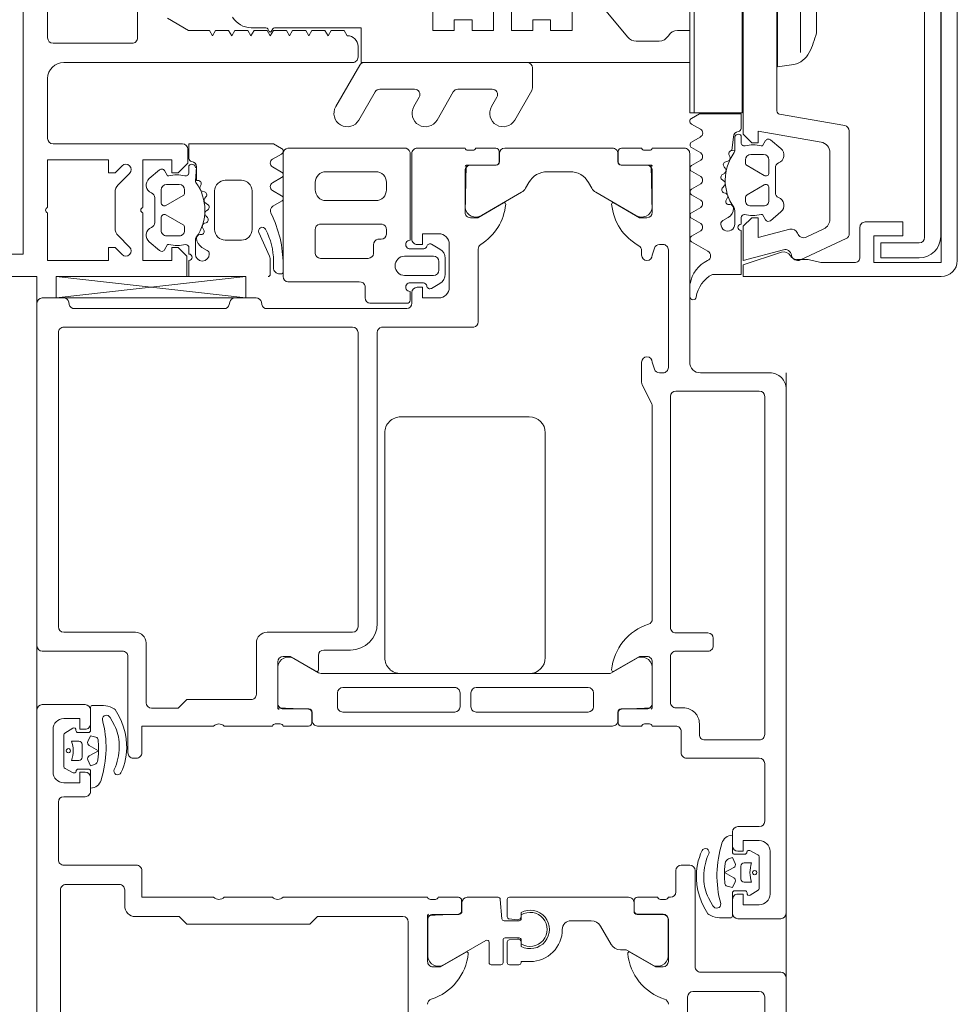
# Model space of a CAD drawing. Header units: centimetres. Extents: x -1434 to 23895, y -8842 to 3590.
# Tile 67 of 75: x 22536 to 22545, y 1521 to 1530. Entities that reach past the tile are written whole.
import ezdxf

# ---------------------------------------------------------------- set-up
doc = ezdxf.new("R2010")
doc.units = ezdxf.units.CM
doc.linetypes.add('Ponad', pattern=[39.688, 23.813, -15.875])
for name, color, linetype, lineweight in [('A-DETL-GENF', 92, 'Continuous', 13), ('A-DOOR', 31, 'Continuous', 13), ('A-FLOR-OVHD', 1, 'Ponad', 9), ('A-GLAZ-CWMG', 51, 'Continuous', 9)]:
    doc.layers.add(name, color=color, linetype=linetype, lineweight=lineweight)

# ---------------------------------------------------------------- blocks, each defined once
blk = doc.blocks.new('Schueco_FWS_ADS-70-HD_inw_Family-01 - FWS SI insert unit-2308021-piętro typowe I-IV - stan projektowany Klatka schodowa')
at = {"layer": 'A-DETL-GENF', "lineweight": 9}
for p, q in [((-48.75, 6.1), (48.75, 6.1)), ((47.85, -0.9), (-47.85, -0.9))]:
    blk.add_line(p, q, dxfattribs=at)
at = {"layer": 'A-DOOR'}
for p, q in [((45.3, 6.1), (48.5, 6.1)), ((44.7499, 5.65), (44.7499, 6.05)), ((45.25, 5.3), (45.25, 6.05)), ((48.55, 6.05), (48.55, 5.851)), ((43.2999, 5.9), (43.8399, 5.9)), ((44.1199, 5.95), (44.5199, 5.95)), ((45.4765, 5.9), (48.2265, 5.9)), ((48.5502, 4.1468), (48.75, 5.9219)), ((43.0199, 5.88), (38.1799, 5.88)), ((43.0699, 5.33), (43.0699, 5.83)), ((43.2499, 5.17), (43.2499, 5.85)), ((43.8899, 5.85), (43.8899, 5.65)), ((44.1138, 5.7629), (44.1534, 5.8372)), ((44.1714, 5.8482), (44.467, 5.8482)), ((44.4841, 5.8384), (44.5305, 5.7657)), ((45.4265, 5.18), (45.4265, 5.85)), ((48.2765, 5.85), (48.2765, 3.15)), ((48.5097, 5.8019), (48.4902, 5.7981)), ((44.1482, 5.6187), (44.1482, 5.714)), ((44.2292, 5.7082), (44.2292, 5.7782)), ((44.4092, 5.7782), (44.4092, 5.7082)), ((44.489, 5.7154), (44.489, 5.6186)), ((48.45, 5.749), (48.45, 4.352)), ((44.3792, 5.6782), (44.2592, 5.6782)), ((43.9399, 5.6), (44.0699, 5.6)), ((43.9709, 5.5987), (44.1283, 5.5987)), ((44.5088, 5.5986), (44.7235, 5.5986)), ((44.5699, 5.6), (44.6999, 5.6)), ((44.0459, 5.5008), (44.045, 5.5009)), ((44.1445, 5.3782), (44.17, 5.3667)), ((42.8699, 5.28), (43.0199, 5.28)), ((44.3, 5.25), (45.2, 5.25)), ((44.25, 5.17), (44.25, 5.2)), ((44.7665, 5.08), (45.3265, 5.08)), ((42.9499, 3.9), (42.9499, 4.35)), ((44.55, 3.9), (44.55, 4.35)), ((48.4902, 4.3029), (48.5097, 4.299)), ((48.55, 4.25), (48.55, 4.052)), ((45.3265, 4.05), (44.8465, 4.05)), ((48.5097, 4.0029), (48.4902, 3.999)), ((44.57, 3.8273), (44.57, 3.8727)), ((45.4265, 3.15), (45.4265, 3.95)), ((48.45, 3.95), (48.45, 2.6444)), ((42.9499, 2.45), (42.9499, 3.8)), ((44.55, 3.562), (44.55, 3.8)), ((44.711, 3.799), (44.711, 3.559)), ((45.1087, 3.849), (44.761, 3.849)), ((48.7498, 3.8), (49.9002, 3.8)), ((45.0482, 3.4701), (45.18, 3.6985)), ((48.7, 3.0879), (48.7, 3.7546)), ((49.95, 3.7546), (49.95, 2.6679)), ((44.678, 3.532), (44.58, 3.532)), ((44.681, 3.529), (44.6, 3.529)), ((48.9654, 3.5), (49.1862, 3.5)), ((49.56, 3.5), (49.63, 3.5)), ((44.55, 3.479), (44.55, 0.721)), ((45.0406, 0.7559), (45.0406, 3.4451)), ((45.21, 3.47), (45.0738, 3.47)), ((45.26, 3.17), (45.26, 3.42)), ((48.92, 3.0039), (48.92, 3.4502)), ((49.24, 3.4594), (49.24, 2.8747)), ((49.46, 2.9341), (49.46, 3.4)), ((49.73, 3.4), (49.73, 2.9341)), ((44.6806, 3.2418), (44.6806, 2.1968)), ((44.8606, 3.2918), (44.7306, 3.2918)), ((44.9106, 2.1968), (44.9106, 3.2418)), ((48.2265, 3.1), (45.4765, 3.1)), ((48.5, 2.6441), (48.5, 2.9887)), ((48.5498, 3.0341), (48.6594, 3.0341)), ((49.0462, 2.9541), (48.9654, 2.9541)), ((48.2275, 2.92), (45.51, 2.92)), ((48.2765, 2.0172), (48.2765, 2.88)), ((49.1, 2.8839), (49.1, 2.9135)), ((47.2896, 2.85), (45.1896, 2.85)), ((49.1862, 2.8341), (49.1454, 2.8341)), ((49.63, 2.8341), (49.56, 2.8341)), ((45.0396, 2.7), (45.0396, 1.5)), ((47.4396, 1.5), (47.4396, 2.7)), ((38.1799, 2.63), (42.7199, 2.63)), ((48.5, 2.5973), (48.6, 2.5973)), ((48.6109, 2.6141), (48.53, 2.6141)), ((48.69, 2.4882), (48.69, 2.61)), ((48.76, 2.3941), (48.76, 2.6641)), ((48.94, 2.6641), (48.94, 2.3941)), ((49.01, 2.61), (49.01, 2.4862)), ((49.9094, 2.6141), (49.0891, 2.6141)), ((49.1, 2.5973), (49.9, 2.5973)), ((49.95, 2.5472), (49.95, 2.1)), ((42.7389, 2.449), (42.3912, 2.449)), ((42.7889, 2.159), (42.7889, 2.399)), ((42.9299, 2.3773), (42.9299, 2.4227)), ((48.6855, 2.3341), (48.6397, 2.4135)), ((49.0523, 2.4127), (49.0069, 2.3341)), ((42.9499, 2.162), (42.9499, 2.35)), ((48.89, 2.3441), (48.81, 2.3441)), ((42.3213, 2.296), (42.546, 1.905)), ((48.65, 2.2473), (49.05, 2.2473)), ((48.9203, 2.2841), (48.7721, 2.2841)), ((42.8999, 2.129), (42.8189, 2.129)), ((42.8219, 2.132), (42.9199, 2.132)), ((44.7306, 2.1468), (44.8606, 2.1468)), ((42.9499, 1.7908), (42.9499, 2.079)), ((44.7306, 2.0448), (44.8606, 2.0448)), ((49.741, 2.099), (49.3913, 2.099)), ((49.791, 1.809), (49.791, 2.049)), ((49.93, 2.0727), (49.93, 2.0273)), ((44.6806, 0.9498), (44.6806, 1.9948)), ((44.9106, 1.9948), (44.9106, 0.9498)), ((49.0067, 1.9773), (48.3255, 1.9773)), ((49.3214, 1.946), (49.5379, 1.571)), ((49.95, 2), (49.95, 1.812)), ((42.3199, 1.855), (42.3199, 1.765)), ((42.5286, 1.875), (42.3399, 1.875)), ((42.7499, 1.755), (42.9299, 1.7708)), ((49.9, 1.779), (49.821, 1.779)), ((49.92, 1.782), (49.822, 1.782)), ((42.3199, 1.596), (42.3199, 1.686)), ((42.3399, 1.745), (42.5499, 1.745)), ((42.3399, 1.706), (42.5328, 1.706)), ((42.5527, 1.6878), (42.5597, 1.6086)), ((42.5699, 1.725), (42.5699, 1.595)), ((42.7299, 1.595), (42.7299, 1.735)), ((42.7401, 1.6086), (42.747, 1.6878)), ((42.767, 1.706), (42.9299, 1.706)), ((42.9499, 1.686), (42.9499, 0.571)), ((49.95, 0.721), (49.95, 1.729)), ((42.5298, 1.576), (42.4912, 1.576)), ((42.5499, 1.575), (42.5144, 1.575)), ((42.7854, 1.575), (42.7499, 1.575)), ((42.8085, 1.576), (42.77, 1.576)), ((49.5756, 1.5338), (49.6279, 1.5044)), ((45.1896, 1.35), (47.2896, 1.35)), ((49.73, 1.33), (49.73, 1.1197)), ((42.7299, 0.92), (42.7299, 1.111)), ((49.6287, 0.9457), (49.5747, 0.9151)), ((42.6799, 0.8334), (42.5099, 0.7353)), ((44.8606, 0.8998), (44.7306, 0.8998)), ((49.5374, 0.8781), (49.3214, 0.504)), ((42.4599, 0.6074), (42.4599, 0.6487)), ((44.678, 0.668), (44.58, 0.668)), ((44.6006, 0.671), (44.6807, 0.671)), ((45.1782, 0.504), (45.0473, 0.7309)), ((49.821, 0.671), (49.9, 0.671)), ((49.92, 0.6681), (49.822, 0.6681)), ((42.3213, 0.3541), (42.4532, 0.5824)), ((44.55, 0.638), (44.55, 0.45)), ((44.7107, 0.641), (44.7107, 0.401)), ((49.791, 0.401), (49.791, 0.641)), ((49.95, 0.4501), (49.95, 0.6381)), ((42.7889, 0.491), (42.7889, 0.251)), ((42.7919, 0.488), (42.7919, 0.25)), ((42.8999, 0.521), (42.8189, 0.521)), ((42.9199, 0.518), (42.8219, 0.518)), ((42.9499, 0.3), (42.9499, 0.488)), ((44.57, 0.4227), (44.57, 0.3773)), ((47.7395, 0.4448), (47.5606, 0.3553)), ((47.95, 0.45), (47.7618, 0.45)), ((48.9933, 0.45), (48.95, 0.45)), ((49.93, 0.3774), (49.93, 0.4227)), ((44.55, 0.35), (44.55, 0.13)), ((44.7607, 0.351), (45.1083, 0.351)), ((47.5382, 0.35), (45.5496, 0.35)), ((47.85, 0.25), (47.85, 0.2825)), ((47.8843, 0.33), (47.95, 0.35)), ((48.95, 0.35), (49.0157, 0.33)), ((49.05, 0.2825), (49.05, 0.25)), ((49.3913, 0.351), (49.741, 0.351)), ((49.95, 0.05), (49.95, 0.3501)), ((42.7419, 0.2), (42.3499, 0.2)), ((42.7389, 0.201), (42.3912, 0.201)), ((42.9299, 0.2273), (42.9299, 0.2727)), ((42.9499, 0.18), (42.9499, 0.2)), ((49, 0.2), (47.9, 0.2)), ((43.1999, 0.13), (42.9999, 0.13)), ((44.72, 0.06), (44.72, 0.13)), ((44.77, 0.18), (45.2, 0.18)), ((45.25, 0.13), (45.25, -0.17)), ((45.42, -0.17), (45.42, 0.13)), ((45.47, 0.18), (47.63, 0.18)), ((47.68, 0.13), (47.68, -0.65)), ((38.3799, 0.02), (42.0199, 0.02)), ((43.2499, 0), (43.2499, 0.08)), ((44.25, 0.03), (44.25, -0.65)), ((44.5, 0.08), (44.3, 0.08)), ((47.95, 0), (49.9, 0)), ((42.0699, -0.03), (42.0699, -0.65)), ((42.2999, -0.05), (43.1999, -0.05)), ((44.47, -0.09), (44.57, -0.09)), ((42.2499, -0.85), (42.2499, -0.1)), ((43.3553, -0.1781), (43.3299, -0.1666)), ((44.42, -0.65), (44.42, -0.14)), ((47.85, -0.75), (47.85, -0.1)), ((45.3, -0.22), (45.37, -0.22)), ((43.4539, -0.3008), (43.4548, -0.3009)), ((42.75, -0.45), (42.75, -0.85)), ((42.991, -0.3985), (42.7763, -0.3985)), ((42.93, -0.4), (42.8, -0.4)), ((43.0108, -0.5153), (43.0108, -0.4185)), ((43.3516, -0.4186), (43.3516, -0.5139)), ((43.5289, -0.3986), (43.3715, -0.3986)), ((43.56, -0.4), (43.43, -0.4)), ((43.61, -0.65), (43.61, -0.45)), ((43.0906, -0.5781), (43.0906, -0.5081)), ((43.1206, -0.4781), (43.2406, -0.4781)), ((43.2706, -0.5081), (43.2706, -0.5781)), ((43.0157, -0.6383), (42.9693, -0.5656)), ((43.386, -0.5628), (43.3464, -0.6371)), ((42.0199, -0.7), (38.3799, -0.7)), ((43.3284, -0.6481), (43.0328, -0.6481)), ((44.2, -0.7), (43.66, -0.7)), ((47.63, -0.7), (44.47, -0.7)), ((43.38, -0.75), (42.98, -0.75)), ((34.9999, -0.9), (42.1999, -0.9)), ((42.8, -0.9), (47.7, -0.9))]:
    blk.add_line(p, q, dxfattribs=at)
at = {"layer": 'A-DOOR', "flags": 128}
for points in [[(44.6999, 6.1), (37.4499, 6.1), (37.4499, 5.76), (37.5599, 5.65), (37.6199, 5.65), (37.6199, 5.8)], [(48.75, 4.1468), (48.75, 5.9219), (48.5502, 5.9219), (48.5502, 4.1468), (48.75, 4.1468), (48.5502, 5.9219)], [(44.1199, 5.65), (44.1199, 5.7), (44.0199, 5.7), (44.0199, 5.85)], [(44.6199, 5.85), (44.6199, 5.7), (44.5199, 5.7), (44.5199, 5.65)], [(44.1914, 5.5635), (44.1882, 5.5717), (44.1782, 5.5987), (44.2328, 5.6237)], [(44.4059, 5.6236), (44.459, 5.5986), (44.4472, 5.5505)], [(44.4199, 5.5277), (44.3661, 5.5244), (44.2903, 5.526), (44.2329, 5.5318)], [(44.2715, 5.6111), (44.3192, 5.5259), (44.367, 5.6111)], [(44.7433, 5.5784), (44.7433, 5.4778), (44.7401, 5.457)], [(44.7112, 5.3781), (44.7037, 5.3688), (44.6382, 5.3315), (44.5909, 5.3097), (44.5389, 5.2915), (44.487, 5.2753), (44.4335, 5.2655), (44.3793, 5.2622)], [(44.5558, 5.3759), (44.597, 5.3965), (44.6289, 5.4165)], [(42.7699, 2.68), (42.7699, 3.48), (42.6999, 3.55), (42.6999, 4.7), (42.7699, 4.77), (42.7699, 5.18)], [(42.9499, 4.45), (42.9499, 5.12), (43.1999, 5.12)], [(44.55, 4.45), (44.55, 5.12), (44.3, 5.12)], [(44.7965, 4.1), (44.7965, 4.7), (44.7165, 4.78), (44.7165, 5.03)], [(45.15, 3.85), (44.72, 3.85), (44.708, 3.562)], [(45.0618, 3.4907), (45.2, 3.73), (45.2, 3.8)], [(48.65, 2.5473), (48.65, 2.4973), (48.55, 2.4973), (48.55, 2.3473)], [(49.15, 2.3473), (49.15, 2.4973), (49.05, 2.4973), (49.05, 2.5473)], [(42.438, 2.0907), (42.2999, 2.33), (42.2999, 2.4)], [(42.3499, 2.45), (42.7799, 2.45), (42.7919, 2.162)], [(49.3, 2.05), (49.3, 1.98), (49.4381, 1.7407)], [(49.792, 1.812), (49.792, 2.088), (49.35, 2.1)], [(42.3499, 1.491), (42.3499, 1.576), (42.3399, 1.576)], [(45.0612, 0.7105), (45.2, 0.47), (45.2, 0.4)], [(49.3, 0.4001), (49.3, 0.4701), (49.4381, 0.7093)], [(42.2999, 0.25), (42.2999, 0.32), (42.438, 0.5593)], [(45.15, 0.35), (44.72, 0.35), (44.708, 0.638)], [(49.792, 0.6381), (49.792, 0.3621), (49.35, 0.3501)], [(42.7886, -0.1781), (42.7961, -0.1688), (42.8616, -0.1314), (42.9089, -0.1096), (42.9609, -0.0914), (43.0128, -0.0752), (43.0663, -0.0655), (43.1205, -0.0622)], [(42.944, -0.1758), (42.9028, -0.1965), (42.871, -0.2164)], [(42.7565, -0.3783), (42.7565, -0.2777), (42.7597, -0.2569)], [(43.0939, -0.4236), (43.0408, -0.3985), (43.0526, -0.3504)], [(43.0799, -0.3277), (43.1337, -0.3244), (43.2096, -0.3259), (43.2669, -0.3318)], [(43.2284, -0.411), (43.1806, -0.3258), (43.1329, -0.4111)], [(43.3085, -0.3635), (43.3116, -0.3716), (43.3216, -0.3986), (43.267, -0.4236)], [(42.88, -0.65), (42.88, -0.5), (42.98, -0.5), (42.98, -0.45)], [(43.38, -0.45), (43.38, -0.5), (43.48, -0.5), (43.48, -0.65)]]:
    blk.add_lwpolyline(points, dxfattribs=at)
for points in [[(44.3291, 5.8233), (44.3364, 5.816), (44.339, 5.8061), (44.3364, 5.7962), (44.3291, 5.7889), (44.3192, 5.7863), (44.3093, 5.7889), (44.302, 5.7962), (44.2994, 5.8061), (44.302, 5.816), (44.3093, 5.8233), (44.3192, 5.8259)], [(43.1707, -0.6232), (43.1635, -0.616), (43.1608, -0.606), (43.1635, -0.5961), (43.1707, -0.5889), (43.1806, -0.5862), (43.1905, -0.5889), (43.1978, -0.5961), (43.2005, -0.606), (43.1978, -0.616), (43.1905, -0.6232), (43.1806, -0.6259)]]:
    blk.add_lwpolyline(points, close=True, dxfattribs=at)
at = {"layer": 'A-DOOR'}
for centre, radius, start, end in [((44.6999, 6.05), 0.05, 0.00331, 89.99669), ((45.3, 6.05), 0.05, 90.00031, 179.99969), ((48.5, 6.05), 0.05, 0.0034, 89.9966), ((43.2999, 5.85), 0.05, 89.99969, 180.00074), ((43.8399, 5.85), 0.05, 0.00107, 89.99893), ((44.1199, 5.85), 0.1, 90.00059, 179.99941), ((44.5199, 5.85), 0.1, 0.00281, 89.99719), ((45.4765, 5.85), 0.05, 90.00061, 179.99939), ((48.2265, 5.85), 0.05, 359.99418, 90.00582), ((43.0199, 5.83), 0.05, 359.99929, 89.99983), ((44.1709, 5.8287), 0.0195, 88.63945, 154.2271), ((44.4672, 5.8287), 0.0194, 29.71985, 90.64407), ((48.5, 5.749), 0.05, 101.24951, 180), ((48.5, 5.851), 0.05, 281.24951, 0), ((44.1319, 5.754), 0.0202, 153.80108, 259.32903), ((44.1279, 5.7138), 0.0203, 0.46853, 89.2437), ((44.3192, 6.0243), 0.2621, 249.91551, 290.08449), ((44.2592, 5.7082), 0.03, 179.99885, 269.99981), ((44.3792, 5.7082), 0.03, 269.99981, 359.99943), ((44.5089, 5.7155), 0.0199, 90.02761, 180.2616), ((44.5129, 5.7553), 0.0204, 258.57017, 30.46005), ((43.9399, 5.65), 0.05, 179.99973, 270.00027), ((44.0699, 5.65), 0.05, 270.00004, 359.99996), ((44.1284, 5.6185), 0.0198, 269.70035, 0.58455), ((44.2453, 5.5964), 0.03, 29.26328, 114.61526), ((44.3931, 5.5965), 0.03, 64.74609, 150.73672), ((44.5088, 5.6184), 0.0198, 179.35583, 270.06862), ((44.5699, 5.65), 0.05, 179.99794, 270.00031), ((44.6999, 5.65), 0.05, 270.00152, 359.99848), ((44.0715, 5.598), 0.1006, 179.61173, 254.73461), ((44.238, 5.5816), 0.05, 201.17651, 264.1559), ((44.4181, 5.5577), 0.03, 273.5065, 346.15393), ((44.7235, 5.5787), 0.0198, 358.95061, 89.89982), ((44.3471, 6.4542), 1, 252.46751, 285.19484), ((44.6132, 5.4512), 0.0381, 294.28339, 95.95186), ((44.5112, 5.496), 0.2322, 329.4906, 350.31624), ((44.1293, 5.3466), 0.0351, 64.26692, 244.26692), ((44.3559, 5.8446), 0.5128, 248.74465, 272.58871), ((44.3792, 5.7126), 0.3803, 269.97663, 297.68358), ((42.8699, 5.18), 0.1, 89.99988, 180.00012), ((43.0199, 5.33), 0.05, 269.99892, 0.00036), ((44.351, 5.8134), 0.5519, 244.57396, 272.93684), ((44.3, 5.2), 0.05, 89.99301, 180.0035), ((45.2, 5.3), 0.05, 269.99929, 0.00071), ((43.1999, 5.17), 0.05, 269.99957, 0.00131), ((44.3, 5.17), 0.05, 179.99126, 270.0035), ((45.3265, 5.18), 0.1, 269.99956, 0.00087), ((44.7665, 5.03), 0.05, 90.00437, 179.9965), ((43.0024, 4.4), 0.0725, 136.3959, 223.60418), ((44.4975, 4.4), 0.0725, 316.39476, 43.60524), ((48.5, 4.352), 0.05, 180, 258.75049), ((48.5, 4.25), 0.05, 0, 78.75049), ((44.8465, 4.1), 0.05, 179.99913, 270.00612), ((45.3265, 3.95), 0.1, 360, 90), ((48.5, 4.052), 0.05, 281.24951, 0), ((48.5, 3.95), 0.05, 101.24951, 180), ((43.0024, 3.85), 0.0725, 136.39586, 223.60414), ((44.5421, 3.8732), 0.0279, 358.83541, 73.58012), ((44.5421, 3.8267), 0.0279, 286.42459, 1.16287), ((44.72, 3.838), 0.012, 90, 180), ((44.761, 3.799), 0.05, 90, 180.0003), ((45.0944, 3.7501), 0.1, 328.94746, 81.79028), ((45.15, 3.8), 0.05, 0, 90), ((48.7498, 3.75), 0.05, 89.99863, 174.70657), ((49.9002, 3.75), 0.05, 5.29373, 89.99722), ((44.58, 3.562), 0.03, 180, 270), ((44.6, 3.479), 0.05, 89.99969, 180.00031), ((44.678, 3.562), 0.03, 270, 0), ((44.6799, 3.5601), 0.0311, 272.05071, 357.94929), ((48.97, 3.4502), 0.05, 95.29458, 180.00013), ((49.1908, 3.4502), 0.05, 10.58686, 95.29493), ((49.56, 3.4), 0.1, 89.99976, 179.9998), ((49.63, 3.4), 0.1, 359.99978, 90.00022), ((45.1084, 3.4381), 0.0682, 152.011, 174.09476), ((45.0738, 3.4838), 0.0138, 150, 270), ((45.21, 3.42), 0.05, 0, 90), ((44.7306, 3.2418), 0.05, 90, 180), ((44.8606, 3.2418), 0.05, 0, 90), ((45.51, 3.17), 0.25, 180, 270), ((45.4765, 3.15), 0.05, 180.0035, 269.9965), ((48.2265, 3.15), 0.05, 270, 360), ((48.6502, 3.0833), 0.05, 280.58869, 5.29259), ((48.5498, 2.9841), 0.05, 90.00026, 174.70495), ((48.97, 3.0039), 0.05, 179.99987, 264.70542), ((49.0508, 2.9043), 0.05, 10.58759, 95.29367), ((48.2275, 2.87), 0.05, 11.55563, 90), ((49.15, 2.8839), 0.05, 180.00051, 264.70618), ((49.1908, 2.8839), 0.05, 264.70608, 349.41265), ((49.56, 2.9341), 0.1, 179.99999, 270.00044), ((49.63, 2.9341), 0.1, 269.99967, 0.00033), ((45.1896, 2.7), 0.15, 89.99705, 180.00295), ((47.2896, 2.7), 0.15, 359.99848, 90.00152), ((42.7199, 2.68), 0.05, 270.00176, 359.99824), ((48.85, 2.6641), 0.09, 0, 180), ((48.5, 2.6473), 0.05, 183.25384, 270), ((48.53, 2.6441), 0.03, 180, 270), ((48.6, 2.5473), 0.05, 0, 90), ((48.6506, 2.6145), 0.0397, 353.4883, 180.45783), ((49.0494, 2.6145), 0.0397, 359.54217, 186.5117), ((49.1, 2.5473), 0.05, 90, 180), ((49.9, 2.5473), 0.05, 359.99462, 90.00538), ((49.9002, 2.6633), 0.05, 280.58614, 5.29615), ((48.66, 2.4882), 0.03, 275.41145, 0), ((49.0411, 2.487), 0.0311, 181.52171, 256.98616), ((41.9499, 2.4), 0.05, 17.74842, 90), ((42.4737, 2.5677), 0.5, 197.74842, 264.37742), ((42.3499, 2.4), 0.05, 90, 180), ((42.4055, 2.35), 0.1, 98.18161, 212.72702), ((42.7389, 2.399), 0.05, 359.9997, 90.0003), ((42.7799, 2.438), 0.012, 360, 90), ((42.9578, 2.4233), 0.0279, 106.41988, 181.16459), ((48.6657, 2.4285), 0.03, 95.41145, 210.00005), ((48.81, 2.3941), 0.05, 180.0223, 269.97791), ((48.89, 2.3941), 0.05, 270.02333, 359.97667), ((49.0263, 2.4277), 0.03, 330.00058, 74.99947), ((42.9578, 2.3768), 0.0279, 178.83713, 253.57541), ((48.65, 2.3473), 0.1, 180, 270), ((48.7721, 2.3841), 0.1, 209.99956, 270.0004), ((48.9203, 2.3841), 0.1, 269.99971, 330.0003), ((49.05, 2.3473), 0.1, 270, 360), ((42.8189, 2.159), 0.03, 179.99208, 269.99999), ((42.8219, 2.162), 0.03, 180, 270), ((42.8999, 2.079), 0.05, 0, 89.99999), ((42.9199, 2.162), 0.03, 270, 360), ((44.7306, 2.1968), 0.05, 180, 270), ((44.8606, 2.1968), 0.05, 270, 0), ((42.4261, 2.0838), 0.0138, 264.37742, 30), ((44.7306, 1.9948), 0.05, 90, 180), ((44.8606, 1.9948), 0.05, 360, 90), ((49.35, 2.05), 0.05, 90, 180), ((49.4056, 2), 0.1, 98.18161, 212.72702), ((49.741, 2.049), 0.05, 359.9997, 90.0003), ((49.78, 2.088), 0.012, 0, 90), ((49.9579, 2.0732), 0.0279, 106.41988, 181.16459), ((49.9579, 2.0268), 0.0279, 178.83713, 253.57541), ((48.3255, 2.0273), 0.05, 191.55563, 270), ((49.0067, 1.9273), 0.05, 31.871, 90), ((49.4738, 2.2177), 0.5, 211.871, 264.37742), ((42.3399, 1.855), 0.02, 90.11937, 179.88282), ((42.5286, 1.895), 0.02, 270, 29.87984), ((42.3399, 1.7651), 0.02, 180.1112, 269.88661), ((42.7499, 1.735), 0.02, 90.11558, 179.88879), ((42.9299, 1.7908), 0.02, 270.11638, 359.88799), ((49.821, 1.809), 0.03, 180, 270), ((49.822, 1.812), 0.03, 180, 270), ((49.9, 1.729), 0.05, 0, 90), ((49.92, 1.812), 0.03, 270, 360), ((42.3399, 1.686), 0.02, 90, 180), ((42.5328, 1.686), 0.02, 5.00016, 90), ((42.5499, 1.725), 0.02, 0.10881, 89.89556), ((42.767, 1.686), 0.02, 90, 174.99984), ((42.9299, 1.686), 0.02, 360, 90), ((49.4262, 1.7338), 0.0138, 264.37742, 30), ((42.3399, 1.596), 0.02, 180, 270), ((42.6499, 1.4913), 0.1798, 151.91038, 28.08962), ((42.6499, 1.4919), 0.1589, 148.48438, 31.51562), ((42.5298, 1.606), 0.03, 270, 5.00016), ((42.5499, 1.5951), 0.02, 270.11339, 359.8888), ((42.7499, 1.5951), 0.02, 180.11201, 269.88581), ((42.77, 1.606), 0.03, 174.99984, 270), ((49.6245, 1.621), 0.1, 210, 240.69365), ((42.6499, 1.491), 0.3, 179.99889, 270.00111), ((45.1896, 1.5), 0.15, 180.00042, 269.99958), ((47.2896, 1.5), 0.15, 270.00185, 359.99815), ((49.53, 1.33), 0.2, 0, 60.69365), ((42.65, 1.1111), 0.0799, 359.93638, 90.06253), ((49.53, 1.1197), 0.2, 299.56844, 0), ((42.6298, 0.9201), 0.1001, 300.02318, 359.97521), ((44.7306, 0.9498), 0.05, 180, 270), ((44.8606, 0.9498), 0.05, 270, 360), ((49.624, 0.8281), 0.1, 119.56844, 150), ((45.0906, 0.7559), 0.05, 180, 210), ((42.5599, 0.6487), 0.1, 120.03504, 179.9651), ((44.5997, 0.721), 0.05, 180.00824, 270.98877), ((44.58, 0.638), 0.03, 90, 180), ((44.678, 0.638), 0.03, 0, 90), ((44.6807, 0.641), 0.03, 360, 90), ((45.0739, 0.7161), 0.0139, 84.36832, 204.05766), ((45.0262, 0.2324), 0.5, 17.74506, 84.36832), ((49.4738, 0.2324), 0.5, 95.62258, 150.88642), ((49.4262, 0.7162), 0.0138, 330, 95.62258), ((49.821, 0.641), 0.03, 90, 180), ((49.822, 0.6381), 0.03, 90, 180), ((49.9, 0.721), 0.05, 270, 0), ((49.92, 0.6381), 0.03, 0, 90), ((42.4737, 0.0824), 0.5, 95.62258, 162.25158), ((42.4261, 0.5662), 0.0138, 330, 95.62258), ((42.4099, 0.6074), 0.05, 330, 360), ((42.8999, 0.571), 0.05, 270, 0), ((42.8189, 0.491), 0.03, 90, 180), ((42.8219, 0.488), 0.03, 90, 180), ((42.9199, 0.488), 0.03, 0, 90), ((45.0942, 0.4499), 0.0999, 278.12743, 32.78156), ((48.9933, 0.5), 0.05, 270, 330.87262), ((49.4056, 0.45), 0.1, 147.27298, 261.81839), ((44.5421, 0.4232), 0.0279, 358.83713, 73.57541), ((44.5421, 0.3768), 0.0279, 286.41988, 1.16459), ((44.7607, 0.401), 0.05, 179.9997, 270.0003), ((45.15, 0.4), 0.05, 269.99882, 0.00118), ((45.55, 0.4), 0.05, 197.74506, 269.58247), ((47.7618, 0.4), 0.05, 90, 116.49171), ((47.95, 0.4), 0.05, 270, 90), ((48.95, 0.4), 0.05, 90, 270), ((49.35, 0.4001), 0.05, 180, 270), ((49.741, 0.401), 0.05, 269.9997, 0.0003), ((49.9579, 0.4233), 0.0279, 106.42459, 181.16287), ((49.9579, 0.3768), 0.0279, 178.83541, 253.58012), ((42.4055, 0.3), 0.1, 147.27298, 261.81839), ((42.9578, 0.2733), 0.0279, 106.42459, 181.16287), ((44.72, 0.362), 0.012, 180, 270), ((47.5382, 0.4), 0.05, 270, 296.56913), ((47.9, 0.2825), 0.05, 108.316, 180), ((49, 0.2825), 0.05, 0, 71.684), ((49.78, 0.3621), 0.012, 270, 0), ((41.9499, 0.25), 0.05, 270, 342.25158), ((42.3499, 0.25), 0.05, 180, 270), ((42.7389, 0.251), 0.05, 269.9997, 0.0003), ((42.7419, 0.25), 0.05, 270, 360), ((42.9578, 0.2268), 0.0279, 178.83541, 253.58012), ((47.9, 0.25), 0.05, 179.99915, 270.00435), ((49, 0.25), 0.05, 269.99915, 0.00173), ((42.9999, 0.18), 0.05, 180, 270), ((43.1999, 0.08), 0.05, 0.00331, 89.99669), ((44.5, 0.13), 0.05, 269.99825, 359.99913), ((44.77, 0.13), 0.05, 89.99738, 180.0035), ((45.2, 0.13), 0.05, 360, 90.00175), ((45.47, 0.13), 0.05, 89.99958, 180.00042), ((47.63, 0.13), 0.05, 0, 90), ((42.0199, -0.03), 0.05, 360, 90), ((43.1999, 0), 0.05, 270.00152, 359.99848), ((44.3, 0.03), 0.05, 90, 180.00175), ((44.57, 0.06), 0.15, 269.99854, 0.00029), ((47.95, -0.1), 0.1, 90.00247, 179.99709), ((49.9, 0.05), 0.05, 269.99736, 0.00264), ((42.2999, -0.1), 0.05, 89.99973, 180.00027), ((43.1488, -0.6134), 0.5519, 64.57396, 92.93684), ((44.47, -0.14), 0.05, 89.99825, 180.0035), ((42.9886, -0.296), 0.2322, 149.4906, 170.31624), ((43.1206, -0.5125), 0.3803, 89.97663, 117.68358), ((43.144, -0.6445), 0.5128, 68.74465, 92.58871), ((43.3705, -0.1465), 0.0351, 244.26692, 64.26692), ((45.3, -0.17), 0.05, 179.99213, 270.0035), ((45.37, -0.17), 0.05, 270.00612, 359.99825), ((42.8866, -0.2512), 0.0381, 114.28339, 275.95186), ((43.1527, -1.2541), 1, 72.46751, 105.19484), ((43.0817, -0.3576), 0.03, 93.5065, 166.15393), ((43.2618, -0.3815), 0.05, 21.17651, 84.1559), ((43.4283, -0.3979), 0.1006, 359.61173, 74.73461), ((42.8, -0.45), 0.05, 90.0035, 179.9965), ((42.7764, -0.3787), 0.0198, 178.95061, 269.89982), ((42.93, -0.45), 0.05, 359.99213, 90.00175), ((42.9911, -0.4183), 0.0198, 359.35583, 90.06862), ((43.1067, -0.3964), 0.03, 244.74609, 330.73672), ((43.2545, -0.3964), 0.03, 209.26328, 294.61526), ((43.3714, -0.4184), 0.0198, 89.70035, 180.58455), ((43.43, -0.45), 0.05, 90.0035, 179.9965), ((43.56, -0.45), 0.05, 0.00094, 89.99906), ((42.9869, -0.5553), 0.0204, 78.57017, 210.46005), ((42.9909, -0.5154), 0.0199, 270.02761, 0.2616), ((43.1206, -0.5081), 0.03, 89.99981, 179.99943), ((43.2406, -0.5081), 0.03, 359.99885, 89.99981), ((43.3719, -0.5138), 0.0203, 180.46853, 269.2437), ((43.3679, -0.5539), 0.0202, 333.80108, 79.32903), ((43.0326, -0.6287), 0.0194, 209.71985, 270.64407), ((43.1806, -0.8243), 0.2621, 69.91551, 110.08449), ((43.3289, -0.6287), 0.0195, 268.63945, 334.2271), ((42.0199, -0.65), 0.05, 270, 360), ((42.98, -0.65), 0.1, 180.0018, 269.9982), ((43.38, -0.65), 0.1, 270, 0.00044), ((43.66, -0.65), 0.05, 180.0035, 269.9965), ((44.2, -0.65), 0.05, 270.00094, 359.99906), ((44.47, -0.65), 0.05, 180, 270.00175), ((47.63, -0.65), 0.05, 270.00277, 359.99723), ((47.7, -0.75), 0.15, 269.99952, 0.00165), ((42.1999, -0.85), 0.05, 270.00152, 359.99848), ((42.8, -0.85), 0.05, 180.00181, 269.99819)]:
    blk.add_arc(centre, radius, start, end, dxfattribs=at)
blk = doc.blocks.new('Rectangular Mullion - SI_CovCap-20mm_Mull-85mm-V6-piętro typowe I-IV - stan projektowany Klatka schodowa')
at = {"layer": 'A-DETL-GENF', "lineweight": 9}
for p, q in [((-0.27, 6), (0.27, 6)), ((0.32, 5.95), (0.32, 5.21)), ((1.26, 4.74), (1.26, 5.95)), ((0.5, 5.85), (0.5, 3.15)), ((1.536, 5.2346), (1.6421, 5.3407)), ((1.7128, 5.37), (2.0471, 5.37)), ((2.1178, 5.3407), (2.2239, 5.2346)), ((0.27, 5.16), (-0.27, 5.16)), ((1.502, 4.954), (1.5836, 5.0513)), ((1.7649, 4.9999), (1.995, 4.9999)), ((2.1763, 5.0514), (2.258, 4.9541)), ((1.64, 4.77), (1.64, 4.89)), ((1.69, 4.94), (1.81, 4.94)), ((1.836, 4.895), (1.7436, 4.735)), ((2.0164, 4.735), (1.924, 4.895)), ((1.95, 4.94), (2.07, 4.94)), ((2.12, 4.89), (2.12, 4.77)), ((1.7176, 4.72), (1.69, 4.72)), ((2.07, 4.72), (2.0424, 4.72)), ((1.464, 4.6799), (1.5291, 4.6799)), ((2.29, 4.6199), (2.1616, 4.6199)), ((2.2295, 4.6799), (2.29, 4.6799)), ((2.35, 4.6799), (2.5, 4.6799)), ((1.6456, 4.5677), (1.6594, 4.5747)), ((1.702, 4.5557), (1.7073, 4.5357)), ((1.7564, 4.5212), (1.7671, 4.5308)), ((1.8156, 4.5231), (1.8256, 4.5058)), ((1.8767, 4.5045), (1.8846, 4.5166)), ((1.9334, 4.5217), (1.9476, 4.5076)), ((1.9973, 4.5195), (2.0017, 4.5332)), ((2.0476, 4.5508), (2.0662, 4.5401)), ((2.107, 4.5622), (2.1077, 4.5766)), ((2.2272, 4.5587), (2.2554, 4.5099)), ((1.7, 4.4399), (2.06, 4.4399)), ((1.6, 4.1899), (1.6, 4.3399)), ((2.16, 4.3399), (2.16, 4.1899)), ((0.175, 3.9604), (0.175, 4.099)), ((2.06, 4.0899), (1.7, 4.0899)), ((2.3101, 3.9286), (2.0892, 4.0269)), ((0.21, 3.9287), (0.185, 3.9431)), ((0.185, 3.8969), (0.21, 3.9113)), ((1.4041, 3.8994), (1.3553, 3.8149)), ((1.5239, 3.8149), (1.4751, 3.8994)), ((1.6246, 3.8994), (1.5758, 3.8149)), ((1.7444, 3.8149), (1.6956, 3.8994)), ((1.8426, 3.895), (1.7964, 3.8149)), ((2.48, 3.92), (2.3508, 3.92)), ((2.355, 3.89), (2.416, 3.89)), ((2.476, 3.83), (2.476, 3.82)), ((0.9125, 3.3082), (0.525, 3.0844)), ((0.45, 3.1), (0.35, 3.1)), ((0.5, 3.0411), (0.5, 1.52)), ((0.775, 2.9401), (1.0375, 3.0917)), ((0.75, 2.5709), (0.75, 2.8968)), ((0.9125, 2.5782), (0.825, 2.5276)), ((0.775, 2.2101), (1.0375, 2.3617)), ((0.75, 1.8453), (0.75, 2.1668)), ((0.9125, 1.8525), (0.825, 1.802)), ((0.7616, 1.4767), (1.0375, 1.636)), ((0.55, 1.47), (0.7366, 1.47)), ((0.3, 0.5016), (0.3, 0.2866)), ((1.0747, -0.016), (1.1226, -0.0994)), ((1.1963, -0.0985), (1.2438, -0.0173)), ((1.2956, -0.0174), (1.3454, -0.1028)), ((1.4137, -0.1029), (1.4638, -0.0173)), ((1.5156, -0.0172), (1.5654, -0.1019)), ((1.6341, -0.1029), (1.6838, -0.0174)), ((1.7356, -0.0172), (1.7854, -0.1019)), ((1.8534, -0.1019), (1.9035, -0.0172)), ((1.9552, -0.0172), (2.005, -0.1019)), ((2.0732, -0.1019), (2.1235, -0.0172)), ((2.1754, -0.0176), (2.2626, -0.1698)), ((1.3794, -0.3747), (1.3656, -0.3677)), ((1.4273, -0.3357), (1.422, -0.3558)), ((1.4871, -0.3308), (1.4764, -0.3212)), ((1.5456, -0.3058), (1.5356, -0.3232)), ((1.6046, -0.3166), (1.5967, -0.3045)), ((1.6676, -0.3076), (1.6534, -0.3217)), ((1.7218, -0.3332), (1.7173, -0.3195)), ((1.7862, -0.3401), (1.7676, -0.3508)), ((1.8278, -0.3766), (1.827, -0.3622)), ((1.9754, -0.3099), (1.9472, -0.3587)), ((1.8816, -0.4199), (2.01, -0.4199)), ((1.2491, -0.4799), (1.184, -0.4799)), ((1.4376, -0.52), (1.41, -0.52)), ((1.556, -0.695), (1.4636, -0.535)), ((1.7364, -0.535), (1.644, -0.695)), ((1.79, -0.52), (1.7624, -0.52)), ((2.01, -0.4799), (1.9495, -0.4799)), ((1.36, -0.57), (1.36, -0.69)), ((1.84, -0.69), (1.84, -0.57)), ((0.025, -0.815), (0.9528, -0.815)), ((1.3037, -0.8514), (1.222, -0.7541)), ((1.41, -0.74), (1.53, -0.74)), ((1.7151, -0.7999), (1.4849, -0.7999)), ((1.67, -0.74), (1.79, -0.74)), ((1.978, -0.7541), (1.8963, -0.8514)), ((0.9823, -0.8398), (1.0897, -1.4487)), ((0.4076, -1.0357), (-0.4076, -1.0357)), ((2.1312, -1.0889), (2.0551, -1.2523)), ((2.1452, -1.4611), (2.3444, -1.0341)), ((-0.225, -1.1834), (0.225, -1.1834)), ((1.9644, -1.31), (1.342, -1.31)), ((1.1389, -1.49), (2.0999, -1.49)), ((2.04, -1.59), (2.32, -1.59)), ((2.135, -2.1946), (-2.135, -2.1946)), ((-2.125, -2.3446), (2.125, -2.3446)), ((2.3501, -2.5), (-2.3501, -2.5))]:
    blk.add_line(p, q, dxfattribs=at)
at = {"layer": 'A-DETL-GENF', "lineweight": 9, "flags": 128}
for points in [[(2.29, 6.7), (2.29, 6.3792), (2.29, 6.23), (1.1198, 6.23), (-1.1199, 6.23), (-2.29, 6.23), (-2.29, 6.3792), (-2.29, 6.7)], [(2.5, 6.7), (2.5, 6.3792), (2.5, 6.1)], [(1.21, 6), (1.1198, 6), (0.65, 6)], [(1.855, 6), (1.41, 6), (1.41, 5.43), (1.53, 5.43), (1.53, 5.37), (1.4653, 5.3054)], [(2.2946, 5.3054), (2.23, 5.37), (2.23, 5.43), (2.35, 5.43), (2.35, 6), (1.905, 6)], [(1.855, 5.11), (1.41, 5.11), (1.41, 4.84), (1.53, 4.84), (1.53, 4.78), (1.44, 4.69), (1.31, 4.69)], [(2.5, 4.7), (2.31, 4.7), (2.23, 4.78), (2.23, 4.84), (2.35, 4.84), (2.35, 5.11), (1.905, 5.11)], [(0.25, 3.2), (0.2, 3.2289), (0.2, 3.3511), (0.25, 3.38), (0.2, 3.4089), (0.2, 3.5311), (0.25, 3.56), (0.2, 3.5889), (0.2, 3.7111), (0.25, 3.74), (0.2, 3.7689), (0.2, 3.8911), (0.25, 3.92), (0.2, 3.9489), (0.2, 4.0711), (0.25, 4.1), (0.2, 4.1289), (0.2, 4.2511), (0.25, 4.28), (0.2, 4.3089), (0.2, 4.4311), (0.25, 4.46), (0.2, 4.4889), (0.2, 4.6836), (0.0866, 4.88)], [(1.56, 4.8672), (1.56, 4.8799), (1.51, 4.9088)], [(2.25, 4.9088), (2.2, 4.8799), (2.2, 4.8672)], [(1.3033, 3.8149), (1.26, 3.8899), (1.26, 4.6799), (1.3954, 4.6799)], [(1.6048, 4.6199), (1.4747, 4.6099), (1.602, 4.6099), (1.602, 4.5944)], [(0, 2.4), (0.2, 2.4), (0.2, 2.2), (0.1, 2.2), (0.1, 2.033), (0.2, 2.033), (0.2, 1.833), (0, 1.833)], [(0, 1.666), (0.2, 1.666), (0.2, 1.466), (0.1, 1.466), (0.1, 1.3), (0.2, 1.3), (0.2, 1.1), (0, 1.1)], [(0, 0.8), (0.2643, 0.5782)], [(0.2, 0.1134), (0.2, 0), (0.5, 0), (0.5, 3.07), (0.175, 3.07), (0.175, 3.8796)], [(1.1154, -0.4799), (0.98, -0.4799), (0.98, -0.0904), (1.0226, -0.016)], [(2.48, -0.2109), (2.48, -0.4799), (2.07, -0.4799)], [(1.203, -0.4199), (1.3248, -0.4199), (1.322, -0.3944), (1.1948, -0.4099)], [(1.2436, -1.2274), (1.14, -0.64), (1.25, -0.64), (1.25, -0.58), (1.17, -0.5), (-1.17, -0.5), (-1.25, -0.58), (-1.25, -0.64), (-1.14, -0.64), (-1.2436, -1.2274)], [(2.2497, -0.8745), (2.35, -0.5), (2.03, -0.5), (1.95, -0.58), (1.95, -0.64), (2.1365, -0.64), (2.0576, -0.9345)], [(2.2734, -0.8584), (2.3899, -0.5), (2.5, -0.5), (2.5, -2.3501)], [(1.23, -0.7088), (1.28, -0.6799), (1.28, -0.6672)], [(1.92, -0.6672), (1.92, -0.6799), (1.97, -0.7088)], [(0.52, -0.9739), (0.54, -0.8207), (-0.54, -0.8207), (-0.52, -0.9738)], [(2.37, -1.54), (2.37, -1.2244), (2.34, -1.1062), (2.34, -1.0012)], [(-1.99, -1.64), (-1.99, -1.99), (-2.12, -1.99), (-2.12, -1.72), (-2.37, -1.72), (-2.37, -2.35), (2.37, -2.35), (2.37, -1.72), (2.12, -1.72), (2.12, -1.99), (1.99, -1.99), (1.99, -1.64)], [(2.325, -2.1446), (2.325, -1.7846), (2.185, -1.7846), (2.185, -2.1446)]]:
    blk.add_lwpolyline(points, dxfattribs=at)
for points in [[(0.97, 0), (-0.97, 0), (-0.97, -0.04), (0.97, -0.04)], [(0.97, -0.04), (-0.97, -0.04), (-0.97, -0.49), (0.97, -0.49)]]:
    blk.add_lwpolyline(points, close=True, dxfattribs=at)
at = {"layer": 'A-DETL-GENF', "lineweight": 9}
for centre, radius, start, end in [((0.27, 5.95), 0.05, 0, 90), ((0.65, 5.85), 0.15, 90, 180), ((1.21, 5.95), 0.05, 0, 90), ((1.88, 5.9944), 0.0256, 12.68038, 167.31962), ((1.7128, 5.27), 0.1, 90, 135), ((2.0471, 5.27), 0.1, 45, 90), ((1.5007, 5.27), 0.05, 135, 315), ((2.2593, 5.27), 0.05, 225, 45), ((0.27, 5.21), 0.05, 270, 0), ((1.6449, 4.9999), 0.08, 22.62499, 139.99916), ((1.88, 5.1044), 0.0256, 12.68038, 167.31962), ((2.115, 4.9999), 0.08, 39.9989, 157.38662), ((1.7649, 5.0499), 0.05, 202.62309, 270.00342), ((1.995, 5.0499), 0.05, 270.00256, 337.37984), ((1.525, 4.9348), 0.03, 139.99091, 240.00394), ((1.69, 4.89), 0.05, 90.01141, 179.99304), ((1.81, 4.91), 0.03, 330.00492, 90.00351), ((1.95, 4.91), 0.03, 89.99581, 210.00467), ((2.07, 4.89), 0.05, 359.99214, 90.01231), ((2.235, 4.9348), 0.03, 300.00715, 39.99192), ((1.8644, 4.7886), 0.3144, 165.51923, 193.19975), ((1.896, 4.7886), 0.314, 345.5001, 14.50435), ((1.31, 4.74), 0.05, 180, 270), ((1.5291, 4.7099), 0.03, 270.00223, 13.19975), ((1.69, 4.77), 0.05, 180.01126, 269.99319), ((1.7176, 4.75), 0.03, 269.99157, 330.00722), ((2.0424, 4.75), 0.03, 209.99579, 270.01432), ((2.07, 4.77), 0.05, 269.99197, 0.01248), ((2.23, 4.7099), 0.03, 180.02075, 269.09702), ((1.3954, 4.6499), 0.03, 7.19072, 89.99924), ((1.4747, 4.6599), 0.05, 187.1759, 270.01107), ((1.483, 4.6529), 0.033, 125.09229, 270.00221), ((1.6048, 4.5899), 0.03, 54.16101, 90.00223), ((1.88, 4.9709), 0.44, 234.16101, 305.08011), ((2.1416, 4.5748), 0.0339, 89.18051, 176.99971), ((2.1616, 4.5699), 0.05, 90.00223, 125.08011), ((2.1406, 4.5087), 0.1, 30.0045, 89.17507), ((2.32, 4.6799), 0.03, 180.00223, 0.00223), ((2.29, 4.5549), 0.065, 270.00223, 90.00223), ((1.632, 4.5944), 0.03, 180.0134, 296.99324), ((1.673, 4.548), 0.03, 15.0037, 116.99905), ((1.7363, 4.5435), 0.03, 194.9977, 312.00507), ((1.7882, 4.5073), 0.0316, 30.00482, 131.9996), ((1.9111, 4.4994), 0.0316, 44.99322, 147.01266), ((1.9688, 4.5288), 0.03, 225.00276, 342.00312), ((2.0318, 4.5234), 0.0316, 60.00925, 161.99891), ((2.0798, 4.5636), 0.0272, 240.01322, 356.98753), ((2.29, 4.5299), 0.04, 209.99597, 270.00224), ((1.7, 4.3399), 0.1, 90.00223, 180.00223), ((1.8516, 4.5208), 0.03, 210.00248, 327.00077), ((2.06, 4.3399), 0.1, 0.00223, 90.00223), ((-0.025, 4.099), 0.2, 360, 60), ((1.7, 4.1899), 0.1, 180.00223, 270.00223), ((2.06, 4.1899), 0.1, 270.00223, 0.00223), ((0.195, 3.9604), 0.02, 180, 239.96975), ((2.075, 3.995), 0.035, 66.00381, 241.92743), ((2.355, 4.52), 0.63, 241.9301, 270.00187), ((0.195, 3.8796), 0.02, 120.01977, 180), ((0.205, 3.92), 0.01, 300.01977, 59.96975), ((1.4396, 3.8789), 0.041, 30.00745, 149.997), ((1.6601, 3.8789), 0.041, 30.00073, 150.00372), ((1.886, 3.8681), 0.051, 63.3408, 148.19529), ((2.389, 4.87), 1.07, 243.34204, 269.99336), ((2.3508, 4.02), 0.1, 246.00843, 269.9977), ((2.416, 3.83), 0.06, 359.98986, 90.0124), ((2.48, 3.94), 0.02, 270.00616, 359.99392), ((1.3293, 3.8299), 0.03, 209.99863, 330.00583), ((1.5499, 3.8299), 0.03, 209.99863, 330.00583), ((1.7704, 3.8299), 0.03, 209.99863, 330.00583), ((2.456, 3.82), 0.02, 269.97954, 0.04021), ((0.975, 3.1999), 0.125, 300, 120), ((0.35, 3.2), 0.1, 180, 270), ((0.45, 3.15), 0.05, 270, 360), ((0.55, 3.0411), 0.05, 120, 180), ((0.8, 2.8968), 0.05, 120, 180), ((0.975, 2.4699), 0.125, 300, 120), ((0.8, 2.5709), 0.05, 180, 300), ((0.8, 2.1668), 0.05, 120, 180), ((0.8, 1.8453), 0.05, 180, 300), ((0.975, 1.7442), 0.125, 300, 120), ((0.55, 1.52), 0.05, 180, 270), ((0.7366, 1.52), 0.05, 270, 300), ((0.2, 0.5016), 0.1, 0, 50), ((0.2, 0.2866), 0.1, 300, 360), ((0.3, 0.1134), 0.1, 120, 180), ((1.0486, -0.0309), 0.03, 29.86801, 150.20351), ((1.2697, -0.0325), 0.03, 30.23147, 149.65543), ((1.4897, -0.0324), 0.03, 30.46538, 149.65513), ((1.7097, -0.0324), 0.03, 30.46537, 149.85519), ((1.9293, -0.0324), 0.03, 30.46536, 149.41133), ((2.1493, -0.0325), 0.03, 29.83515, 149.28464), ((2.6143, -0.291), 0.2911, 99.54546, 154.63631), ((2.7331, -0.3432), 0.2856, 98.35666, 152.40789), ((2.6872, -0.031), 0.03, 278.35666, 90.0978), ((1.1592, -0.0796), 0.0416, 208.43199, 333.04587), ((1.3796, -0.0786), 0.0419, 215.30012, 324.53347), ((1.6001, -0.0765), 0.043, 216.17656, 322.15635), ((1.8194, -0.0781), 0.0415, 215.01205, 324.98795), ((2.0391, -0.0779), 0.0417, 215.13204, 324.86796), ((2.306, -0.1449), 0.05, 209.83515, 334.63631), ((1.352, -0.3944), 0.03, 63.00899, 179.98883), ((1.6, -0.7709), 0.44, 54.92212, 125.84121), ((1.393, -0.348), 0.03, 243.00317, 344.99853), ((1.4563, -0.3435), 0.03, 47.99716, 165.00452), ((1.5082, -0.3073), 0.0316, 228.00262, 329.99741), ((1.5716, -0.3208), 0.03, 33.00146, 149.99975), ((1.6311, -0.2994), 0.0316, 212.98956, 315.00901), ((1.6888, -0.3288), 0.03, 17.9991, 134.99946), ((1.7518, -0.3234), 0.0316, 198.00331, 299.99297), ((1.7998, -0.3636), 0.0272, 3.0147, 119.98901), ((1.8606, -0.3087), 0.1, 270.82716, 329.99773), ((2.01, -0.3299), 0.04, 89.99999, 150.00626), ((2.01, -0.3549), 0.065, 270, 90), ((1.1154, -0.4499), 0.03, 270.00299, 352.8115), ((1.1947, -0.4599), 0.05, 89.99115, 172.82633), ((1.203, -0.4529), 0.033, 90.00002, 234.90994), ((1.3248, -0.3899), 0.03, 270, 305.84121), ((1.8616, -0.3748), 0.0339, 183.00251, 270.82171), ((1.8816, -0.3699), 0.05, 234.92212, 270), ((2.04, -0.4799), 0.03, 0, 180), ((1.2491, -0.5099), 0.03, 346.80247, 90), ((1.5844, -0.5886), 0.3144, 166.80247, 194.483), ((1.41, -0.57), 0.05, 90.00904, 179.99096), ((1.4376, -0.55), 0.03, 29.995, 90.01065), ((1.7624, -0.55), 0.03, 89.98791, 150.00644), ((1.79, -0.57), 0.05, 359.98974, 90.01026), ((1.95, -0.5099), 0.03, 90.90521, 179.98148), ((1.616, -0.5886), 0.314, 345.49788, 14.50212), ((1.245, -0.7348), 0.03, 119.99829, 220.01132), ((1.41, -0.69), 0.05, 180.00918, 269.99082), ((1.53, -0.71), 0.03, 269.99872, 29.99731), ((1.67, -0.71), 0.03, 149.99756, 270.00642), ((1.79, -0.69), 0.05, 269.98992, 0.01008), ((1.955, -0.7348), 0.03, 320.01031, 59.99507), ((0.9528, -0.845), 0.03, 10, 90), ((1.4849, -0.8499), 0.05, 89.99881, 157.37914), ((1.7151, -0.8499), 0.05, 22.62239, 89.99966), ((1.3649, -0.7999), 0.08, 220.00306, 337.37723), ((1.8351, -0.7999), 0.08, 202.61561, 320.00332), ((2.3076, -0.89), 0.06, 165, 261.55829), ((2.34, -0.88), 0.07, 162, 239.99829), ((0.3066, -0.9207), 0.2199, 297.27461, 346.02676), ((2.1155, -0.95), 0.06, 165, 251.18075), ((2.0768, -1.0636), 0.06, 335, 71.18075), ((2.29, -1.0087), 0.06, 335, 81.55829), ((2.27, -1.0012), 0.07, 0, 59.99829), ((-0.0002, -0.2912), 0.9202, 284.16828, 296.29299), ((1.342, -1.21), 0.1, 190, 270), ((1.9644, -1.21), 0.1, 270, 335), ((1.1389, -1.44), 0.05, 190, 270), ((2.0999, -1.44), 0.05, 270, 335), ((2.3201, -1.5401), 0.0498, 269.82624, 0.17354), ((2.04, -1.64), 0.05, 89.99812, 180.00166), ((2.1249, -2.1445), 0.2001, 270.02951, 359.97227), ((2.1349, -2.1445), 0.0501, 270.08749, 359.93358), ((2.35, -2.35), 0.15, 270.04937, 359.95063)]:
    blk.add_arc(centre, radius, start, end, dxfattribs=at)

msp = doc.modelspace()

# ---------------------------------------------------------------- linework, layer by layer
at = {"layer": 'A-FLOR-OVHD'}
msp.add_line((22544.3907, 1833.3256), (22544.3907, 1383.3256), dxfattribs=at)

# ---------------------------------------------------------------- block references
at = {"layer": 'A-DOOR', "rotation": 90.0000000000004}
msp.add_blockref('Schueco_FWS_ADS-70-HD_inw_Family-01 - FWS SI insert unit-2308021-piętro typowe I-IV - stan projektowany Klatka schodowa', (22542.1407, 1479.0756), dxfattribs=at)
at = {"layer": 'A-GLAZ-CWMG', "extrusion": (0, 0, -1), "rotation": 269.9999999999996}
msp.add_blockref('Rectangular Mullion - SI_CovCap-20mm_Mull-85mm-V6-piętro typowe I-IV - stan projektowany Klatka schodowa', (-22542.1407, 1530.3256), dxfattribs=at)

doc.saveas('drawing.dxf')
